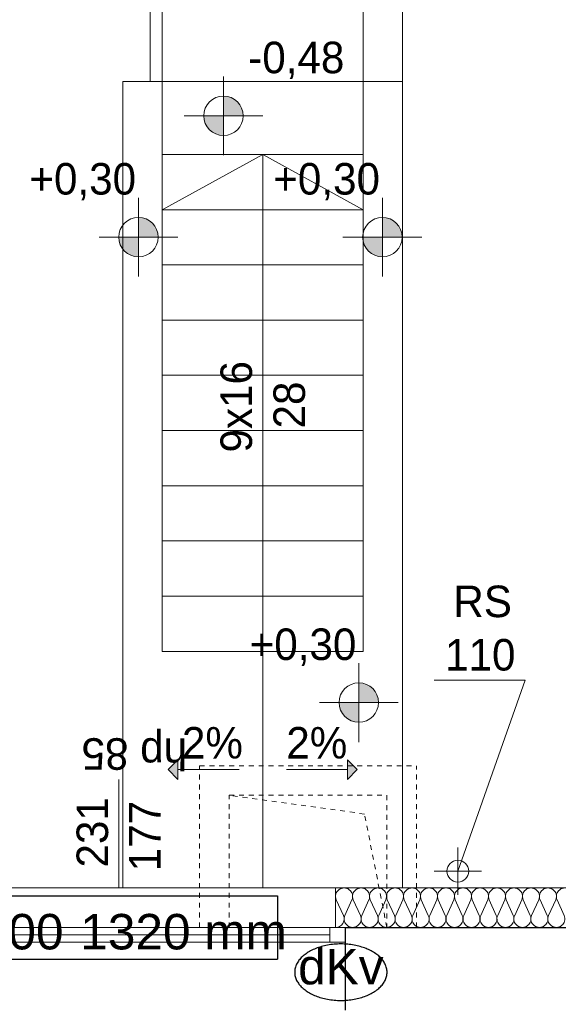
# Model space of a CAD drawing. Extents: x -220425 to -93252, y -20065 to 80294.
# Tile 20 of 103: x -189825 to -187093, y 2255 to 7249. Entities that reach past the tile are written whole.
import ezdxf
from ezdxf.lldxf.tags import DXFTag

# ---------------------------------------------------------------- set-up
doc = ezdxf.new("R2010")
doc.units = 0
doc.header["$MEASUREMENT"] = 0
doc.set_wipeout_variables(frame=1)
doc.linetypes.add('Hidden Line', pattern=[50, 25, -25])
doc.layers.add('#kan_san-op', color=34, linetype='Continuous')
doc.layers.add('IS_Text_Odbiornikow_Therm', color=7, linetype='Continuous')
doc.layers.add('Arch ocieplenie_Nr_Pióra__22', color=7, linetype='Continuous', lineweight=9, true_color=0x7f7f7f)
doc.layers.add('Arch okna_Nr_Pióra__4', color=7, linetype='Continuous', lineweight=9, true_color=0x029e21)
for name, color, linetype, lineweight in [('Arch rynny_Nr_Pióra__21', 7, 'Continuous', 9), ('Arch schody_Nr_Pióra__21', 7, 'Continuous', 9), ('arch spadki_Nr_Pióra__21', 7, 'Continuous', 9), ('Arch wyburzenia_Nr_Pióra__46', 5, 'Continuous', 13), ('INWENT RZĘDNE_Nr_Pióra__21', 7, 'Continuous', 9), ('INWENT.ŚCIANY_Nr_Pióra__1', 7, 'Continuous', 25), ('INWENT.ŚCIANY_Nr_Pióra__101', 8, 'Continuous', 13), ('PODKŁAD', 252, 'Continuous', 35)]:
    doc.layers.add(name, color=color, linetype=linetype, lineweight=lineweight)
doc.layers.add('IS_Grafika', color=7, linetype='SOLID', true_color=0x000000)
doc.styles.add('GENERATED_STYLE_2', font='txt')
doc.styles.add('GENERATED_STYLE_6', font='txt')
doc.styles.get("Standard").update_dxf_attribs({"font": 'txt', "bigfont": 'BIGFONT.SHX'})
tags = doc.linetypes.add('SOLID', pattern=[10, 10, 0]).pattern_tags.tags
tags[6:7] = [DXFTag(74, 4), DXFTag(75, 0), DXFTag(340, '0'), DXFTag(46, 0.0), DXFTag(50, 0.0), DXFTag(44, 0.0), DXFTag(45, 0.0)]
tags[4:5] = [DXFTag(74, 4), DXFTag(75, 0), DXFTag(340, '0'), DXFTag(46, 0.0), DXFTag(50, 0.0), DXFTag(44, 0.0), DXFTag(45, 0.0)]

# ---------------------------------------------------------------- blocks, each defined once
blk = doc.blocks.new('parter')
at = {"layer": 'Arch schody_Nr_Pióra__21', "linetype": 'Continuous'}
for points in [[(-189072.4, 3444.9), (-189022.4, 3494.9), (-189022.4, 3394.9)], [(-188112.4, 3444.9), (-188162.4, 3394.9), (-188162.4, 3494.9)]]:
    blk.add_hatch(color=252, dxfattribs=at).paths.add_polyline_path(points, flags=0)
at = {"layer": 'INWENT RZĘDNE_Nr_Pióra__21', "linetype": 'Continuous'}
for points in [[(-188791.5, 6761), (-188691.5, 6761), (-188699.1, 6799.2), (-188720.8, 6831.7), (-188753.2, 6853.4), (-188791.5, 6861)], [(-188791.5, 6761), (-188891.5, 6761), (-188883.9, 6722.7), (-188862.2, 6690.3), (-188829.7, 6668.6), (-188791.5, 6661)], [(-189222.5, 6145.7), (-189122.5, 6145.7), (-189130.1, 6183.9), (-189151.8, 6216.4), (-189184.2, 6238), (-189222.5, 6245.7)], [(-187985.3, 6145.7), (-187885.3, 6145.7), (-187892.9, 6183.9), (-187914.6, 6216.4), (-187947, 6238), (-187985.3, 6245.7)], [(-189222.5, 6145.7), (-189322.5, 6145.7), (-189314.9, 6107.4), (-189293.2, 6074.9), (-189260.8, 6053.3), (-189222.5, 6045.7)], [(-187985.3, 6145.7), (-188085.3, 6145.7), (-188077.7, 6107.4), (-188056, 6074.9), (-188023.6, 6053.3), (-187985.3, 6045.7)], [(-188105, 3785), (-188005, 3785), (-188012.6, 3823.2), (-188034.3, 3855.7), (-188066.7, 3877.4), (-188105, 3885)], [(-188105, 3785), (-188205, 3785), (-188197.4, 3746.7), (-188175.7, 3714.3), (-188143.3, 3692.6), (-188105, 3685)]]:
    blk.add_hatch(color=252, dxfattribs=at).paths.add_polyline_path(points, flags=0)
at = {"layer": 'Arch ocieplenie_Nr_Pióra__22', "color": 252, "linetype": 'Continuous'}
for p, q in [((-188218.8, 2785.3), (-188182.9, 2704.4)), ((-188175.7, 2704.4), (-188139.8, 2785.3)), ((-188132.6, 2785.3), (-188096.8, 2704.4)), ((-188089.5, 2704.4), (-188053.7, 2785.3)), ((-188046.5, 2785.3), (-188010.6, 2704.4)), ((-188003.4, 2704.4), (-187967.5, 2785.3)), ((-187960.3, 2785.3), (-187924.5, 2704.4)), ((-187917.2, 2704.4), (-187881.4, 2785.3)), ((-187874.1, 2785.3), (-187838.3, 2704.4)), ((-187831.1, 2704.4), (-187795.2, 2785.3)), ((-187788, 2785.3), (-187752.2, 2704.4)), ((-187744.9, 2704.4), (-187709.1, 2785.3)), ((-187701.8, 2785.3), (-187666, 2704.4)), ((-187658.8, 2704.4), (-187622.9, 2785.3)), ((-187615.7, 2785.3), (-187579.8, 2704.4)), ((-187572.6, 2704.4), (-187536.8, 2785.3)), ((-187529.5, 2785.3), (-187493.7, 2704.4)), ((-187486.5, 2704.4), (-187450.6, 2785.3)), ((-187443.4, 2785.3), (-187407.5, 2704.4)), ((-187400.3, 2704.4), (-187364.5, 2785.3)), ((-187357.2, 2785.3), (-187321.4, 2704.4)), ((-187314.1, 2704.4), (-187278.3, 2785.3)), ((-187271.1, 2785.3), (-187235.2, 2704.4)), ((-187228, 2704.4), (-187192.2, 2785.3)), ((-187184.9, 2785.3), (-187149.1, 2704.4)), ((-187141.8, 2704.4), (-187106, 2785.3)), ((-187098.8, 2785.3), (-187062.9, 2704.4))]:
    blk.add_line(p, q, dxfattribs=at)
for centre, start_param, end_param in [((-188179.3, 2802.3), 5.870392, 9.837571), ((-188093.2, 2802.3), 5.870392, 9.837571), ((-188007, 2802.3), 5.870392, 9.837571), ((-187920.8, 2802.3), 5.870392, 9.837571), ((-187834.7, 2802.3), 5.870392, 9.837571), ((-187748.5, 2802.3), 5.870392, 9.837571), ((-187662.4, 2802.3), 5.870392, 9.837571), ((-187576.2, 2802.3), 5.870392, 9.837571), ((-187490.1, 2802.3), 5.870392, 9.837571), ((-187403.9, 2802.3), 5.870392, 9.837571), ((-187317.8, 2802.3), 5.870392, 9.837571), ((-187231.6, 2802.3), 5.870392, 9.837571), ((-187145.5, 2802.3), 5.870392, 9.837571), ((-187059.3, 2802.3), 5.870392, 9.837571), ((-188222.4, 2687.4), 4.712389, 6.695979), ((-188136.2, 2687.4), 2.7288, 6.695979), ((-188050.1, 2687.4), 2.7288, 6.695979), ((-187963.9, 2687.4), 2.7288, 6.695979), ((-187877.8, 2687.4), 2.7288, 6.695979), ((-187791.6, 2687.4), 2.7288, 6.695979), ((-187705.5, 2687.4), 2.7288, 6.695979), ((-187619.3, 2687.4), 2.7288, 6.695979), ((-187533.2, 2687.4), 2.7288, 6.695979), ((-187447, 2687.4), 2.7288, 6.695979), ((-187360.8, 2687.4), 2.7288, 6.695979), ((-187274.7, 2687.4), 2.7288, 6.695979), ((-187188.5, 2687.4), 2.7288, 6.695979), ((-187102.4, 2687.4), 2.7288, 6.695979)]:
    blk.add_ellipse(centre, major_axis=(43.1, 0), ratio=0.987434, start_param=start_param, end_param=end_param, dxfattribs=at)
at = {"layer": 'Arch okna_Nr_Pióra__4', "color": 252, "linetype": 'Continuous'}
for p, q in [((-189322.4, 2844.9), (-189322.4, 3394.9)), ((-190432.4, 2844.9), (-188222.4, 2844.9)), ((-190482.4, 2644.9), (-188172.4, 2644.9)), ((-190402.4, 2607.4), (-188252.4, 2607.4)), ((-188252.4, 2569.9), (-188252.4, 2644.9)), ((-190482.4, 2569.9), (-188172.4, 2569.9))]:
    blk.add_line(p, q, dxfattribs=at)
at = {"layer": 'Arch rynny_Nr_Pióra__21', "color": 252, "linetype": 'Continuous'}
for p, q in [((-187723.1, 3898.5), (-187260.4, 3898.5)), ((-187260.4, 3898.5), (-187602.4, 2929.9)), ((-187602.4, 2809.9), (-187602.4, 3049.9)), ((-187482.4, 2929.9), (-187722.4, 2929.9))]:
    blk.add_line(p, q, dxfattribs=at)
blk.add_circle((-187602.4, 2929.9), 55, dxfattribs=at)
at = {"layer": 'Arch schody_Nr_Pióra__21', "color": 252, "linetype": 'Continuous'}
for p, q in [((-189162.4, 10284.9), (-189162.4, 6934.9)), ((-189102.4, 10284.9), (-189102.4, 6934.9)), ((-188082.4, 9384.9), (-188082.4, 6934.9)), ((-187882.4, 6934.9), (-187882.4, 9184.9)), ((-189302.4, 6934.9), (-189102.4, 6934.9)), ((-189302.4, 2844.9), (-189302.4, 6934.9)), ((-189102.4, 4044.9), (-189102.4, 6934.9)), ((-188082.4, 6934.9), (-189102.4, 6934.9)), ((-188082.4, 4044.9), (-188082.4, 6934.9)), ((-188082.4, 6934.9), (-187882.4, 6934.9)), ((-187882.4, 2844.9), (-187882.4, 6934.9)), ((-189102.4, 6284.9), (-188592.4, 6564.9)), ((-188082.4, 6564.9), (-189102.4, 6564.9)), ((-188082.4, 6284.9), (-188592.4, 6564.9)), ((-188592.4, 4044.9), (-188592.4, 6564.9)), ((-188082.4, 6284.9), (-189102.4, 6284.9)), ((-188082.4, 6004.9), (-189102.4, 6004.9)), ((-188082.4, 5724.9), (-189102.4, 5724.9)), ((-188082.4, 5444.9), (-189102.4, 5444.9)), ((-188082.4, 5164.9), (-189102.4, 5164.9)), ((-188082.4, 4884.9), (-189102.4, 4884.9)), ((-188082.4, 4604.9), (-189102.4, 4604.9)), ((-188082.4, 4324.9), (-189102.4, 4324.9)), ((-188082.4, 4044.9), (-189102.4, 4044.9)), ((-188082.4, 4044.9), (-189102.4, 4044.9)), ((-188592.4, 2844.9), (-188592.4, 4044.9)), ((-189072.4, 3444.9), (-189022.4, 3494.9)), ((-189022.4, 3494.9), (-189022.4, 3394.9)), ((-188162.4, 3394.9), (-188162.4, 3494.9)), ((-188112.4, 3444.9), (-188162.4, 3494.9)), ((-189072.4, 3444.9), (-189022.4, 3394.9)), ((-189022.4, 3444.9), (-188712.4, 3444.9)), ((-188472.4, 3444.9), (-188162.4, 3444.9)), ((-188112.4, 3444.9), (-188162.4, 3394.9))]:
    blk.add_line(p, q, dxfattribs=at)
at = {"layer": 'Arch wyburzenia_Nr_Pióra__46', "color": 252, "linetype": 'Continuous'}
for p, q in [((-188222.4, 2844.9), (-185982.4, 2844.9)), ((-188222.4, 2644.9), (-188222.4, 2844.9))]:
    blk.add_line(p, q, dxfattribs=at)
at = {"layer": 'INWENT RZĘDNE_Nr_Pióra__21', "color": 252, "linetype": 'Continuous'}
for p, q in [((-188791.5, 6561), (-188791.5, 6961)), ((-188991.5, 6761), (-188591.5, 6761)), ((-189222.5, 5945.7), (-189222.5, 6345.7)), ((-187985.3, 5945.7), (-187985.3, 6345.7)), ((-189422.5, 6145.7), (-189022.5, 6145.7)), ((-188185.3, 6145.7), (-187785.3, 6145.7)), ((-188105, 3585), (-188105, 3985)), ((-188305, 3785), (-187905, 3785))]:
    blk.add_line(p, q, dxfattribs=at)
for centre in [(-188791.5, 6761), (-189222.5, 6145.7), (-187985.3, 6145.7), (-188105, 3785)]:
    blk.add_circle(centre, 100, dxfattribs=at)
at = {"layer": 'INWENT.ŚCIANY_Nr_Pióra__1', "color": 252, "linetype": 'Continuous'}
for p, q in [((-188172.4, 2644.9), (-187372.4, 2644.9)), ((-188172.4, 2224.9), (-188172.4, 2644.9)), ((-187372.4, 2644.9), (-186032.4, 2644.9))]:
    blk.add_line(p, q, dxfattribs=at)
at = {"layer": 'INWENT.ŚCIANY_Nr_Pióra__101', "color": 252, "linetype": 'Hidden Line'}
for p, q in [((-188912.4, 3464.9), (-187812.4, 3464.9)), ((-188912.4, 2644.9), (-188912.4, 3464.9)), ((-187812.4, 2644.9), (-187812.4, 3464.9)), ((-188762.4, 2644.9), (-188762.4, 3314.9)), ((-188762.4, 3314.9), (-187962.4, 3314.9)), ((-188075.8, 3219.8), (-188762.4, 3314.9)), ((-187962.4, 3314.9), (-187962.4, 2644.9)), ((-187962.4, 2644.9), (-188075.8, 3219.8))]:
    blk.add_line(p, q, dxfattribs=at)
at = {"layer": 'Arch okna_Nr_Pióra__4', "color": 252, "linetype": 'Continuous', "style": 'GENERATED_STYLE_6'}
for s, rotation, p in [('hp 85', 180, (-188975.7, 3604.2)), ('231', 90, (-189376.6, 2948.4)), ('177', 90, (-189110.6, 2929.4))]:
    blk.add_text(s, height=160, rotation=rotation, dxfattribs=at).set_placement(p)
at = {"layer": 'Arch rynny_Nr_Pióra__21', "color": 252, "linetype": 'Continuous', "style": 'GENERATED_STYLE_6'}
for s, p in [('RS', (-187625.1, 4218.3)), ('110', (-187667, 3947.5))]:
    blk.add_text(s, height=160, dxfattribs=at).set_placement(p)
at = {"layer": 'Arch schody_Nr_Pióra__21', "color": 252, "linetype": 'Continuous', "style": 'GENERATED_STYLE_6'}
for s, p in [('9x16', (-188646.6, 5053.4)), ('28', (-188377.8, 5175.3))]:
    blk.add_text(s, height=160, rotation=90, dxfattribs=at).set_placement(p)
at = {"layer": 'arch spadki_Nr_Pióra__21', "color": 252, "linetype": 'Continuous', "style": 'GENERATED_STYLE_6'}
for p in [(-189001.9, 3501.1), (-188472.4, 3501.1)]:
    blk.add_text('2%', height=160, dxfattribs=at).set_placement(p)
at = {"layer": 'INWENT RZĘDNE_Nr_Pióra__21', "color": 252, "char_height": 160, "attachment_point": 7, "style": 'GENERATED_STYLE_2'}
for s, insert in [('{-0,48}', (-188665.6, 6947.2)), ('{+0,30}', (-189776, 6331.9)), ('{+0,30}', (-188538.8, 6331.9)), ('{+0,30}', (-188658.5, 3971.2))]:
    blk.add_mtext(s, dxfattribs=dict(at, insert=insert))

msp = doc.modelspace()

# ---------------------------------------------------------------- linework, layer by layer
at = {"layer": 'IS_Grafika', "ltscale": 10}
for points, knots in [([(-188195.8, 2560.7), (-188207.3, 2560.7), (-188230, 2559.7), (-188263.1, 2555.2), (-188294.2, 2548), (-188323, 2538.3), (-188349.2, 2526.3), (-188372.4, 2512.3), (-188392.3, 2496.3), (-188408.5, 2478.7), (-188420.6, 2459.5), (-188428.3, 2438.9), (-188430, 2424.6), (-188430, 2417.5)], [0, 0, 0, 0, 34.648369, 67.991431, 99.921928, 130.327175, 159.10543, 186.187277, 211.564815, 235.331895, 257.736797, 279.240448, 300.554985, 300.554985, 300.554985, 300.554985]), ([(-187961.5, 2417.5), (-187961.5, 2424.6), (-187963.3, 2438.9), (-187970.9, 2459.5), (-187983, 2478.7), (-187999.2, 2496.3), (-188019.1, 2512.3), (-188042.4, 2526.3), (-188068.5, 2538.3), (-188097.4, 2548), (-188128.5, 2555.2), (-188161.5, 2559.7), (-188184.2, 2560.7), (-188195.8, 2560.7)], [0, 0, 0, 0, 21.314537, 42.818188, 65.223089, 88.99017, 114.367708, 141.449554, 170.227809, 200.633057, 232.563554, 265.906616, 300.554985, 300.554985, 300.554985, 300.554985]), ([(-188430, 2417.5), (-188430, 2410.4), (-188428.3, 2396.1), (-188420.6, 2375.5), (-188408.5, 2356.3), (-188392.3, 2338.7), (-188372.4, 2322.8), (-188349.2, 2308.7), (-188323, 2296.7), (-188294.2, 2287), (-188263.1, 2279.8), (-188230, 2275.3), (-188207.3, 2274.3), (-188195.8, 2274.3)], [0, 0, 0, 0, 21.314537, 42.818188, 65.223089, 88.99017, 114.367708, 141.449554, 170.227809, 200.633057, 232.563554, 265.906616, 300.554985, 300.554985, 300.554985, 300.554985]), ([(-188195.8, 2274.3), (-188184.2, 2274.3), (-188161.5, 2275.3), (-188128.5, 2279.8), (-188097.4, 2287), (-188068.5, 2296.7), (-188042.4, 2308.7), (-188019.1, 2322.8), (-187999.2, 2338.7), (-187983, 2356.3), (-187970.9, 2375.5), (-187963.3, 2396.1), (-187961.5, 2410.4), (-187961.5, 2417.5)], [0, 0, 0, 0, 34.648369, 67.991431, 99.921928, 130.327175, 159.10543, 186.187277, 211.564815, 235.331895, 257.736797, 279.240448, 300.554985, 300.554985, 300.554985, 300.554985])]:
    msp.add_open_spline(points, degree=3, knots=knots, dxfattribs=at)
at = {"layer": 'IS_Text_Odbiornikow_Therm', "color": 18, "linetype": 'SOLID', "ltscale": 10, "true_color": 0x000000}
for p, q in [((-190727.2, 2804.4), (-188517.2, 2804.4)), ((-188517.2, 2804.4), (-188517.2, 2484.4)), ((-190727.2, 2484.4), (-188517.2, 2484.4))]:
    msp.add_line(p, q, dxfattribs=at)

# ---------------------------------------------------------------- block references
at = {"layer": 'PODKŁAD'}
msp.add_blockref('parter', (0, 0), dxfattribs=at)
msp.add_blockref('parter', (0, 0), dxfattribs=at)

# ---------------------------------------------------------------- texts
at = {"layer": 'IS_Grafika', "ltscale": 10, "insert": (-188195.8, 2535.9), "char_height": 180, "attachment_point": 2}
msp.add_mtext('\\fArial|b0|i0;dKv', dxfattribs=at)
at = {"layer": 'IS_Text_Odbiornikow_Therm', "color": 18, "linetype": 'SOLID', "ltscale": 10, "true_color": 0x000000, "char_height": 180, "attachment_point": 7}
for s, insert in [('\\fArial|b0|i0;22KV/600', (-190707.2, 2530.4)), ('\\fArial|b0|i0;1320 mm', (-189517.7, 2530.4))]:
    msp.add_mtext(s, dxfattribs=dict(at, insert=insert))

# ---------------------------------------------------------------- next in the draw order: wipeouts: each hides what was drawn before it
at = {"ltscale": 10}
msp.add_wipeout([(-200770.3, 11108.9), (-158770.3, 11108.9), (-159380.3, 10498.9), (-198285.2, 10498.9), (-198285.2, -17981.1), (-159380.3, -17981.1), (-158770.3, -18591.1), (-200770.3, -18591.1)], dxfattribs=at).dxf.layer = '#kan_san-op'

doc.saveas('drawing.dxf')
